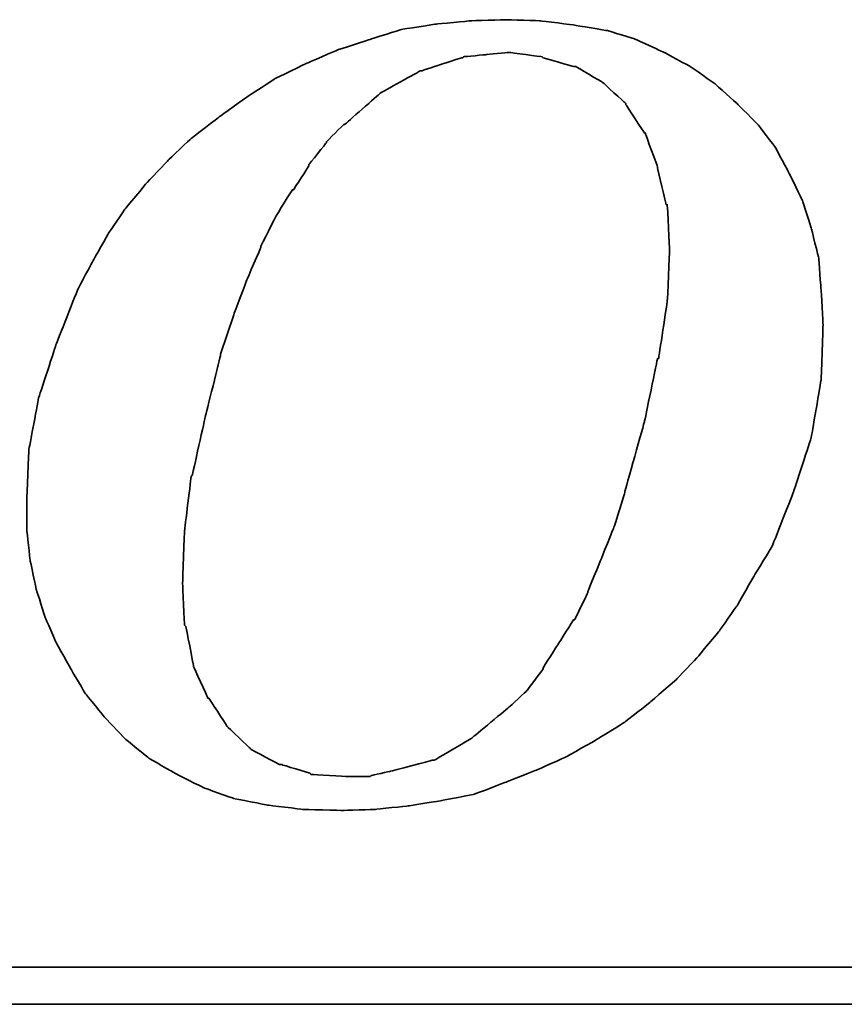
# Model space of a CAD drawing. Header units: millimetres. Extents: x 149 to 539, y -7 to 107.
# Tile 46 of 54: x 447.14 to 449.98, y 28.27 to 31.66. Entities that reach past the tile are written whole.
import ezdxf

# ---------------------------------------------------------------- set-up
doc = ezdxf.new("R2010")
doc.units = ezdxf.units.MM
doc.header["$LTSCALE"] = 0.1
doc.layers.add('DIM', color=4, linetype='CONTINUOUS')
doc.layers.add('layer 1', color=7, linetype='CONTINUOUS')

# ---------------------------------------------------------------- blocks, each defined once
blk = doc.blocks.new('TBI MOTION logo(完整正式版)')
at = {"layer": 'layer 1', "color": 22, "lineweight": 35}
for points, knots in [([(35.79625, -6.98375), (35.79625, -6.98375), (36.23125, -7.43875), (36.23125, -7.43875), (36.23125, -7.43875), (36.23125, -7.43875), (36.75625, -7.87125), (36.75625, -7.87125), (36.75625, -7.87125), (36.75625, -7.87125), (37.33125, -8.20375), (37.33125, -8.20375), (37.33125, -8.20375), (37.33125, -8.20375), (37.95625, -8.51875), (37.95625, -8.51875), (37.95625, -8.51875), (37.95625, -8.51875), (38.62625, -8.75875), (38.62625, -8.75875), (38.62625, -8.75875), (38.62625, -8.75875), (39.37125, -8.90375), (39.37125, -8.90375), (39.37125, -8.90375), (39.37125, -8.90375), (40.14125, -8.99875), (40.14125, -8.99875), (40.14125, -8.99875), (40.14125, -8.99875), (41.02625, -9.02375), (41.02625, -9.02375), (41.02625, -9.02375), (41.02625, -9.02375), (41.74625, -8.99875), (41.74625, -8.99875), (41.74625, -8.99875), (41.74625, -8.99875), (42.46625, -8.92375), (42.46625, -8.92375), (42.46625, -8.92375), (42.46625, -8.92375), (43.21125, -8.80625), (43.21125, -8.80625), (43.21125, -8.80625), (43.21125, -8.80625), (43.93125, -8.66375), (43.93125, -8.66375), (43.93125, -8.66375), (43.93125, -8.66375), (44.62625, -8.39875), (44.62625, -8.39875), (44.62625, -8.39875), (44.62625, -8.39875), (45.29625, -8.13375), (45.29625, -8.13375), (45.29625, -8.13375), (45.29625, -8.13375), (45.94625, -7.84375), (45.94625, -7.84375), (45.94625, -7.84375), (45.94625, -7.84375), (46.61625, -7.46375), (46.61625, -7.46375), (46.61625, -7.46375), (46.61625, -7.46375), (47.24125, -7.07875), (47.24125, -7.07875), (47.24125, -7.07875), (47.24125, -7.07875), (47.81625, -6.62375), (47.81625, -6.62375), (47.81625, -6.62375), (47.81625, -6.62375), (48.36875, -6.14375), (48.36875, -6.14375), (48.36875, -6.14375), (48.36875, -6.14375), (48.84625, -5.64125), (48.84625, -5.64125), (48.84625, -5.64125), (48.84625, -5.64125), (49.32625, -5.06375), (49.32625, -5.06375), (49.32625, -5.06375), (49.32625, -5.06375), (49.71125, -4.51374), (49.71125, -4.51374), (49.71125, -4.51374), (49.71125, -4.51374), (50.09625, -3.83874), (50.09625, -3.83874), (50.09625, -3.83874), (50.09625, -3.83874), (50.48125, -3.21374), (50.48125, -3.21374), (50.48125, -3.21374), (50.48125, -3.21374), (50.96125, -1.99125), (50.96125, -1.99125), (50.96125, -1.99125), (50.96125, -1.99125), (51.34375, -0.81875), (51.34375, -0.81875), (51.34375, -0.81875), (51.34375, -0.81875), (51.56125, 0.45624), (51.56125, 0.45624), (51.56125, 0.45624), (51.56125, 0.45624), (51.60625, 1.67624), (51.60625, 1.67624), (51.60625, 1.67624), (51.60625, 1.67624), (51.56125, 2.44625), (51.56125, 2.44625), (51.56125, 2.44625), (51.56125, 2.44625), (51.51125, 3.14125), (51.51125, 3.14125), (51.51125, 3.14125), (51.51125, 3.14125), (51.34375, 3.81125), (51.34375, 3.81125), (51.34375, 3.81125), (51.34375, 3.81125), (51.15125, 4.41125), (51.15125, 4.41125), (51.15125, 4.41125), (51.15125, 4.41125), (50.86125, 5.01125), (50.86125, 5.01125), (50.86125, 5.01125), (50.86125, 5.01125), (50.55125, 5.58875), (50.55125, 5.58875), (50.55125, 5.58875), (50.55125, 5.58875), (50.16625, 6.09125), (50.16625, 6.09125), (50.16625, 6.09125), (50.16625, 6.09125), (49.71125, 6.54875), (49.71125, 6.54875), (49.71125, 6.54875), (49.71125, 6.54875), (49.23125, 6.98125), (49.23125, 6.98125), (49.23125, 6.98125), (49.23125, 6.98125), (48.67875, 7.36625), (48.67875, 7.36625), (48.67875, 7.36625), (48.67875, 7.36625), (48.10375, 7.67625), (48.10375, 7.67625), (48.10375, 7.67625), (48.10375, 7.67625), (47.48125, 7.96375), (47.48125, 7.96375), (47.48125, 7.96375), (47.48125, 7.96375), (46.85625, 8.15625), (46.85625, 8.15625), (46.85625, 8.15625), (46.85625, 8.15625), (46.13625, 8.27624), (46.13625, 8.27624), (46.13625, 8.27624), (46.13625, 8.27624), (45.39125, 8.37125), (45.39125, 8.37125), (45.39125, 8.37125), (45.39125, 8.37125), (44.62625, 8.39624), (44.62625, 8.39624), (44.62625, 8.39624), (44.62625, 8.39624), (43.83625, 8.37125), (43.83625, 8.37125), (43.83625, 8.37125), (43.83625, 8.37125), (43.09125, 8.30125), (43.09125, 8.30125), (43.09125, 8.30125), (43.09125, 8.30125), (42.32125, 8.18125), (42.32125, 8.18125), (42.32125, 8.18125), (42.32125, 8.18125), (41.62875, 7.96375), (41.62875, 7.96375), (41.62875, 7.96375), (41.62875, 7.96375), (40.90625, 7.72625), (40.90625, 7.72625), (40.90625, 7.72625), (40.90625, 7.72625), (40.23624, 7.43625), (40.23624, 7.43625), (40.23624, 7.43625), (40.23624, 7.43625), (39.54124, 7.10125), (39.54124, 7.10125), (39.54124, 7.10125), (39.54124, 7.10125), (38.91625, 6.69125), (38.91625, 6.69125), (38.91625, 6.69125), (38.91625, 6.69125), (38.31625, 6.26125), (38.31625, 6.26125), (38.31625, 6.26125), (38.31625, 6.26125), (37.69125, 5.78125), (37.69125, 5.78125), (37.69125, 5.78125), (37.69125, 5.78125), (37.18625, 5.30125), (37.18625, 5.30125), (37.18625, 5.30125), (37.18625, 5.30125), (36.70625, 4.79624), (36.70625, 4.79624), (36.70625, 4.79624), (36.70625, 4.79624), (36.23125, 4.22125), (36.23125, 4.22125), (36.23125, 4.22125), (36.23125, 4.22125), (35.87124, 3.69375), (35.87124, 3.69375), (35.87124, 3.69375), (35.87124, 3.69375), (35.53125, 3.09125), (35.53125, 3.09125), (35.53125, 3.09125), (35.53125, 3.09125), (35.19875, 2.47125), (35.19875, 2.47125), (35.19875, 2.47125), (35.19875, 2.47125), (34.71625, 1.24625), (34.71625, 1.24625), (34.71625, 1.24625), (34.71625, 1.24625), (34.33125, 0.06874), (34.33125, 0.06874), (34.33125, 0.06874), (34.33125, 0.06874), (34.11625, -1.07875), (34.11625, -1.07875), (34.11625, -1.07875), (34.11625, -1.07875), (34.07125, -2.15875), (34.07125, -2.15875), (34.07125, -2.15875), (34.07125, -2.15875), (34.07125, -2.85375), (34.07125, -2.85375), (34.07125, -2.85375), (34.07125, -2.85375), (34.14125, -3.50375), (34.14125, -3.50375), (34.14125, -3.50375), (34.14125, -3.50375), (34.28625, -4.17375), (34.28625, -4.17375), (34.28625, -4.17375), (34.28625, -4.17375), (34.47625, -4.77624), (34.47625, -4.77624), (34.47625, -4.77624), (34.47625, -4.77624), (34.71625, -5.32625), (34.71625, -5.32625), (34.71625, -5.32625), (34.71625, -5.32625), (35.05375, -5.92875), (35.05375, -5.92875), (35.05375, -5.92875), (35.05375, -5.92875), (35.36375, -6.45375), (35.36375, -6.45375), (35.36375, -6.45375), (35.36375, -6.45375), (35.79625, -6.98375), (35.79625, -6.98375)], [0, 0, 0, 0, 0.01388889, 0.01388889, 0.01388889, 0.0138889, 0.02777778, 0.02777778, 0.02777778, 0.02777779, 0.04166667, 0.04166667, 0.04166667, 0.04166668, 0.05555556, 0.05555556, 0.05555556, 0.05555557, 0.06944444, 0.06944444, 0.06944444, 0.06944445, 0.08333333, 0.08333333, 0.08333333, 0.08333334, 0.09722222, 0.09722222, 0.09722222, 0.09722223, 0.11111111, 0.11111111, 0.11111111, 0.11111112, 0.125, 0.125, 0.125, 0.12500001, 0.13888889, 0.13888889, 0.13888889, 0.1388889, 0.15277778, 0.15277778, 0.15277778, 0.15277779, 0.16666667, 0.16666667, 0.16666667, 0.16666668, 0.18055556, 0.18055556, 0.18055556, 0.18055557, 0.19444444, 0.19444444, 0.19444444, 0.19444445, 0.20833333, 0.20833333, 0.20833333, 0.20833334, 0.22222222, 0.22222222, 0.22222222, 0.22222223, 0.23611111, 0.23611111, 0.23611111, 0.23611112, 0.25, 0.25, 0.25, 0.25000001, 0.26388889, 0.26388889, 0.26388889, 0.2638889, 0.27777778, 0.27777778, 0.27777778, 0.27777779, 0.29166667, 0.29166667, 0.29166667, 0.29166668, 0.30555556, 0.30555556, 0.30555556, 0.30555557, 0.31944444, 0.31944444, 0.31944444, 0.31944445, 0.33333333, 0.33333333, 0.33333333, 0.33333334, 0.34722222, 0.34722222, 0.34722222, 0.34722223, 0.36111111, 0.36111111, 0.36111111, 0.36111112, 0.375, 0.375, 0.375, 0.37500001, 0.38888889, 0.38888889, 0.38888889, 0.3888889, 0.40277778, 0.40277778, 0.40277778, 0.40277779, 0.41666667, 0.41666667, 0.41666667, 0.41666668, 0.43055556, 0.43055556, 0.43055556, 0.43055557, 0.44444444, 0.44444444, 0.44444444, 0.44444445, 0.45833333, 0.45833333, 0.45833333, 0.45833334, 0.47222222, 0.47222222, 0.47222222, 0.47222223, 0.48611111, 0.48611111, 0.48611111, 0.48611112, 0.5, 0.5, 0.5, 0.50000001, 0.51388889, 0.51388889, 0.51388889, 0.5138889, 0.52777778, 0.52777778, 0.52777778, 0.52777779, 0.54166667, 0.54166667, 0.54166667, 0.54166668, 0.55555556, 0.55555556, 0.55555556, 0.55555557, 0.56944444, 0.56944444, 0.56944444, 0.56944445, 0.58333333, 0.58333333, 0.58333333, 0.58333334, 0.59722222, 0.59722222, 0.59722222, 0.59722223, 0.61111111, 0.61111111, 0.61111111, 0.61111112, 0.625, 0.625, 0.625, 0.62500001, 0.63888889, 0.63888889, 0.63888889, 0.6388889, 0.65277778, 0.65277778, 0.65277778, 0.65277779, 0.66666667, 0.66666667, 0.66666667, 0.66666668, 0.68055556, 0.68055556, 0.68055556, 0.68055557, 0.69444444, 0.69444444, 0.69444444, 0.69444445, 0.70833333, 0.70833333, 0.70833333, 0.70833334, 0.72222222, 0.72222222, 0.72222222, 0.72222223, 0.73611111, 0.73611111, 0.73611111, 0.73611112, 0.75, 0.75, 0.75, 0.75000001, 0.76388889, 0.76388889, 0.76388889, 0.7638889, 0.77777778, 0.77777778, 0.77777778, 0.77777779, 0.79166667, 0.79166667, 0.79166667, 0.79166668, 0.80555556, 0.80555556, 0.80555556, 0.80555557, 0.81944444, 0.81944444, 0.81944444, 0.81944445, 0.83333333, 0.83333333, 0.83333333, 0.83333334, 0.84722222, 0.84722222, 0.84722222, 0.84722223, 0.86111111, 0.86111111, 0.86111111, 0.86111112, 0.875, 0.875, 0.875, 0.87500001, 0.88888889, 0.88888889, 0.88888889, 0.8888889, 0.90277778, 0.90277778, 0.90277778, 0.90277779, 0.91666667, 0.91666667, 0.91666667, 0.91666668, 0.93055556, 0.93055556, 0.93055556, 0.93055557, 0.94444444, 0.94444444, 0.94444444, 0.94444445, 0.95833333, 0.95833333, 0.95833333, 0.95833334, 0.97222222, 0.97222222, 0.97222222, 0.97222223, 0.98611111, 0.98611111, 0.98611111, 0.98611112, 1, 1, 1, 1]), ([(38.33875, 1.03124), (38.33875, 1.03124), (38.62625, 1.89625), (38.62625, 1.89625), (38.62625, 1.89625), (38.62625, 1.89625), (38.91625, 2.66375), (38.91625, 2.66375), (38.91625, 2.66375), (38.91625, 2.66375), (39.22625, 3.38125), (39.22625, 3.38125), (39.22625, 3.38125), (39.22625, 3.38125), (39.22625, 3.40624), (39.22625, 3.40624), (39.22625, 3.40624), (39.22625, 3.40624), (39.56124, 4.07624), (39.56124, 4.07624), (39.56124, 4.07624), (39.56124, 4.07624), (39.92125, 4.65125), (39.92125, 4.65125), (39.92125, 4.65125), (39.92125, 4.65125), (39.94625, 4.65125), (39.94625, 4.65125), (39.94625, 4.65125), (39.94625, 4.65125), (40.28125, 5.17875), (40.28125, 5.17875), (40.28125, 5.17875), (40.28125, 5.17875), (40.28125, 5.20375), (40.28125, 5.20375), (40.28125, 5.20375), (40.28125, 5.20375), (40.66875, 5.68625), (40.66875, 5.68625), (40.66875, 5.68625), (40.66875, 5.68625), (40.66875, 5.70625), (40.66875, 5.70625), (40.66875, 5.70625), (40.66875, 5.70625), (41.05124, 6.09125), (41.05124, 6.09125), (41.05124, 6.09125), (41.05124, 6.09125), (41.07625, 6.09125), (41.07625, 6.09125), (41.07625, 6.09125), (41.07625, 6.09125), (41.84125, 6.76625), (41.84125, 6.76625), (41.84125, 6.76625), (41.84125, 6.76625), (41.86625, 6.78625), (41.86625, 6.78625), (41.86625, 6.78625), (41.86625, 6.78625), (42.73125, 7.26624), (42.73125, 7.26624), (42.73125, 7.26624), (42.73125, 7.26624), (42.75625, 7.26624), (42.75625, 7.26624), (42.75625, 7.26624), (42.75625, 7.26624), (43.18625, 7.41125), (43.18625, 7.41125), (43.18625, 7.41125), (43.18625, 7.41125), (43.64125, 7.55625), (43.64125, 7.55625), (43.64125, 7.55625), (43.64125, 7.55625), (43.66625, 7.55625), (43.66625, 7.55625), (43.66625, 7.55625), (43.66625, 7.55625), (43.69125, 7.58124), (43.69125, 7.58124), (43.69125, 7.58124), (43.69125, 7.58124), (44.19125, 7.62625), (44.19125, 7.62625), (44.19125, 7.62625), (44.19125, 7.62625), (44.67125, 7.67625), (44.67125, 7.67625), (44.67125, 7.67625), (44.67125, 7.67625), (44.69625, 7.67625), (44.69625, 7.67625), (44.69625, 7.67625), (44.69625, 7.67625), (45.41875, 7.58124), (45.41875, 7.58124), (45.41875, 7.58124), (45.41875, 7.58124), (45.44125, 7.55625), (45.44125, 7.55625), (45.44125, 7.55625), (45.44125, 7.55625), (46.11125, 7.36625), (46.11125, 7.36625), (46.11125, 7.36625), (46.11125, 7.36625), (46.13625, 7.36625), (46.13625, 7.36625), (46.13625, 7.36625), (46.13625, 7.36625), (46.15875, 7.36625), (46.15875, 7.36625), (46.15875, 7.36625), (46.15875, 7.36625), (46.73625, 7.02624), (46.73625, 7.02624), (46.73625, 7.02624), (46.73625, 7.02624), (46.76125, 7.00624), (46.76125, 7.00624), (46.76125, 7.00624), (46.76125, 7.00624), (47.24125, 6.57124), (47.24125, 6.57124), (47.24125, 6.57124), (47.24125, 6.57124), (47.26625, 6.54875), (47.26625, 6.54875), (47.26625, 6.54875), (47.26625, 6.54875), (47.26625, 6.52375), (47.26625, 6.52375), (47.26625, 6.52375), (47.26625, 6.52375), (47.67375, 5.89875), (47.67375, 5.89875), (47.67375, 5.89875), (47.67375, 5.89875), (47.69625, 5.89875), (47.69625, 5.89875), (47.69625, 5.89875), (47.69625, 5.89875), (47.69625, 5.87625), (47.69625, 5.87625), (47.69625, 5.87625), (47.69625, 5.87625), (47.96125, 5.15625), (47.96125, 5.15625), (47.96125, 5.15625), (47.96125, 5.15625), (47.96125, 5.13125), (47.96125, 5.13125), (47.96125, 5.13125), (47.96125, 5.13125), (48.15125, 4.31875), (48.15125, 4.31875), (48.15125, 4.31875), (48.15125, 4.31875), (48.17625, 4.31875), (48.17625, 4.31875), (48.17625, 4.31875), (48.17625, 4.31875), (48.17625, 4.29125), (48.17625, 4.29125), (48.17625, 4.29125), (48.17625, 4.29125), (48.22625, 3.33125), (48.22625, 3.33125), (48.22625, 3.33125), (48.22625, 3.33125), (48.22625, 3.30875), (48.22625, 3.30875), (48.22625, 3.30875), (48.22625, 3.30875), (48.17625, 2.20624), (48.17625, 2.20624), (48.17625, 2.20624), (48.17625, 2.20624), (48.17625, 2.18124), (48.17625, 2.18124), (48.17625, 2.18124), (48.17625, 2.18124), (47.98375, 0.93624), (47.98375, 0.93624), (47.98375, 0.93624), (47.98375, 0.93624), (47.96125, 0.93624), (47.96125, 0.93624), (47.96125, 0.93624), (47.96125, 0.93624), (47.67375, -0.45874), (47.67375, -0.45874), (47.67375, -0.45874), (47.67375, -0.45874), (47.24125, -1.99125), (47.24125, -1.99125), (47.24125, -1.99125), (47.24125, -1.99125), (47.24125, -2.01874), (47.24125, -2.01874), (47.24125, -2.01874), (47.24125, -2.01874), (47.00125, -2.78375), (47.00125, -2.78375), (47.00125, -2.78375), (47.00125, -2.78375), (46.71125, -3.50375), (46.71125, -3.50375), (46.71125, -3.50375), (46.71125, -3.50375), (46.42625, -4.19875), (46.42625, -4.19875), (46.42625, -4.19875), (46.42625, -4.19875), (46.42625, -4.22375), (46.42625, -4.22375), (46.42625, -4.22375), (46.42625, -4.22375), (46.13625, -4.82374), (46.13625, -4.82374), (46.13625, -4.82374), (46.13625, -4.82374), (46.11125, -4.82374), (46.11125, -4.82374), (46.11125, -4.82374), (46.11125, -4.82374), (45.77625, -5.35125), (45.77625, -5.35125), (45.77625, -5.35125), (45.77625, -5.35125), (45.44125, -5.87875), (45.44125, -5.87875), (45.44125, -5.87875), (45.44125, -5.87875), (45.44125, -5.90375), (45.44125, -5.90375), (45.44125, -5.90375), (45.44125, -5.90375), (45.10625, -6.35875), (45.10625, -6.35875), (45.10625, -6.35875), (45.10625, -6.35875), (45.08125, -6.38375), (45.08125, -6.38375), (45.08125, -6.38375), (45.08125, -6.38375), (44.69625, -6.74375), (44.69625, -6.74375), (44.69625, -6.74375), (44.69625, -6.74375), (43.88375, -7.41625), (43.88375, -7.41625), (43.88375, -7.41625), (43.88375, -7.41625), (43.85625, -7.43875), (43.85625, -7.43875), (43.85625, -7.43875), (43.85625, -7.43875), (43.04125, -7.91875), (43.04125, -7.91875), (43.04125, -7.91875), (43.04125, -7.91875), (43.01625, -7.91875), (43.01625, -7.91875), (43.01625, -7.91875), (43.01625, -7.91875), (42.99625, -7.91875), (42.99625, -7.91875), (42.99625, -7.91875), (42.99625, -7.91875), (42.08125, -8.15875), (42.08125, -8.15875), (42.08125, -8.15875), (42.08125, -8.15875), (41.65125, -8.25625), (41.65125, -8.25625), (41.65125, -8.25625), (41.65125, -8.25625), (41.62875, -8.27875), (41.62875, -8.27875), (41.62875, -8.27875), (41.62875, -8.27875), (41.60125, -8.27875), (41.60125, -8.27875), (41.60125, -8.27875), (41.60125, -8.27875), (41.12125, -8.27875), (41.12125, -8.27875), (41.12125, -8.27875), (41.12125, -8.27875), (40.35624, -8.23125), (40.35624, -8.23125), (40.35624, -8.23125), (40.35624, -8.23125), (40.33125, -8.23125), (40.33125, -8.23125), (40.33125, -8.23125), (40.33125, -8.23125), (40.30625, -8.20375), (40.30625, -8.20375), (40.30625, -8.20375), (40.30625, -8.20375), (39.68375, -8.01375), (39.68375, -8.01375), (39.68375, -8.01375), (39.68375, -8.01375), (39.66124, -8.01375), (39.66124, -8.01375), (39.66124, -8.01375), (39.66124, -8.01375), (39.63625, -8.01375), (39.63625, -8.01375), (39.63625, -8.01375), (39.63625, -8.01375), (39.01125, -7.67875), (39.01125, -7.67875), (39.01125, -7.67875), (39.01125, -7.67875), (38.98875, -7.65375), (38.98875, -7.65375), (38.98875, -7.65375), (38.98875, -7.65375), (38.48625, -7.17375), (38.48625, -7.17375), (38.48625, -7.17375), (38.48625, -7.17375), (38.45875, -7.14875), (38.45875, -7.14875), (38.45875, -7.14875), (38.45875, -7.14875), (38.45875, -7.12875), (38.45875, -7.12875), (38.45875, -7.12875), (38.45875, -7.12875), (38.07625, -6.54875), (38.07625, -6.54875), (38.07625, -6.54875), (38.07625, -6.54875), (38.05125, -6.54875), (38.05125, -6.54875), (38.05125, -6.54875), (38.05125, -6.54875), (38.05125, -6.52875), (38.05125, -6.52875), (38.05125, -6.52875), (38.05125, -6.52875), (37.74125, -5.85375), (37.74125, -5.85375), (37.74125, -5.85375), (37.74125, -5.85375), (37.74125, -5.82875), (37.74125, -5.82875), (37.74125, -5.82875), (37.74125, -5.82875), (37.57375, -4.96875), (37.57375, -4.96875), (37.57375, -4.96875), (37.57375, -4.96875), (37.54625, -4.94375), (37.54625, -4.94375), (37.54625, -4.94375), (37.54625, -4.94375), (37.50125, -4.03375), (37.50125, -4.03375), (37.50125, -4.03375), (37.50125, -4.03375), (37.50125, -4.00875), (37.50125, -4.00875), (37.50125, -4.00875), (37.50125, -4.00875), (37.54625, -2.85375), (37.54625, -2.85375), (37.54625, -2.85375), (37.54625, -2.85375), (37.69125, -1.65875), (37.69125, -1.65875), (37.69125, -1.65875), (37.69125, -1.65875), (37.71624, -1.63375), (37.71624, -1.63375), (37.71624, -1.63375), (37.71624, -1.63375), (38.00375, -0.33875), (38.00375, -0.33875), (38.00375, -0.33875), (38.00375, -0.33875), (38.33875, 1.00624), (38.33875, 1.00624), (38.33875, 1.00624), (38.33875, 1.00624), (38.33875, 1.03124), (38.33875, 1.03124)], [0, 0, 0, 0, 0.01010101, 0.01010101, 0.01010101, 0.01010102, 0.02020202, 0.02020202, 0.02020202, 0.02020203, 0.03030303, 0.03030303, 0.03030303, 0.03030304, 0.04040404, 0.04040404, 0.04040404, 0.04040405, 0.05050505, 0.05050505, 0.05050505, 0.05050506, 0.06060606, 0.06060606, 0.06060606, 0.06060607, 0.07070707, 0.07070707, 0.07070707, 0.07070708, 0.08080808, 0.08080808, 0.08080808, 0.08080809, 0.09090909, 0.09090909, 0.09090909, 0.0909091, 0.1010101, 0.1010101, 0.1010101, 0.10101011, 0.11111111, 0.11111111, 0.11111111, 0.11111112, 0.12121212, 0.12121212, 0.12121212, 0.12121213, 0.13131313, 0.13131313, 0.13131313, 0.13131314, 0.14141414, 0.14141414, 0.14141414, 0.14141415, 0.15151515, 0.15151515, 0.15151515, 0.15151516, 0.16161616, 0.16161616, 0.16161616, 0.16161617, 0.17171717, 0.17171717, 0.17171717, 0.17171718, 0.18181818, 0.18181818, 0.18181818, 0.18181819, 0.19191919, 0.19191919, 0.19191919, 0.1919192, 0.2020202, 0.2020202, 0.2020202, 0.20202021, 0.21212121, 0.21212121, 0.21212121, 0.21212122, 0.22222222, 0.22222222, 0.22222222, 0.22222223, 0.23232323, 0.23232323, 0.23232323, 0.23232324, 0.24242424, 0.24242424, 0.24242424, 0.24242425, 0.25252525, 0.25252525, 0.25252525, 0.25252526, 0.26262626, 0.26262626, 0.26262626, 0.26262627, 0.27272727, 0.27272727, 0.27272727, 0.27272728, 0.28282828, 0.28282828, 0.28282828, 0.28282829, 0.29292929, 0.29292929, 0.29292929, 0.2929293, 0.3030303, 0.3030303, 0.3030303, 0.30303031, 0.31313131, 0.31313131, 0.31313131, 0.31313132, 0.32323232, 0.32323232, 0.32323232, 0.32323233, 0.33333333, 0.33333333, 0.33333333, 0.33333334, 0.34343434, 0.34343434, 0.34343434, 0.34343435, 0.35353535, 0.35353535, 0.35353535, 0.35353536, 0.36363636, 0.36363636, 0.36363636, 0.36363637, 0.37373737, 0.37373737, 0.37373737, 0.37373738, 0.38383838, 0.38383838, 0.38383838, 0.38383839, 0.39393939, 0.39393939, 0.39393939, 0.3939394, 0.4040404, 0.4040404, 0.4040404, 0.40404041, 0.41414141, 0.41414141, 0.41414141, 0.41414142, 0.42424242, 0.42424242, 0.42424242, 0.42424243, 0.43434343, 0.43434343, 0.43434343, 0.43434344, 0.44444444, 0.44444444, 0.44444444, 0.44444445, 0.45454545, 0.45454545, 0.45454545, 0.45454546, 0.46464646, 0.46464646, 0.46464646, 0.46464647, 0.47474747, 0.47474747, 0.47474747, 0.47474748, 0.48484848, 0.48484848, 0.48484848, 0.48484849, 0.49494949, 0.49494949, 0.49494949, 0.4949495, 0.50505051, 0.50505051, 0.50505051, 0.50505052, 0.51515152, 0.51515152, 0.51515152, 0.51515153, 0.52525253, 0.52525253, 0.52525253, 0.52525254, 0.53535354, 0.53535354, 0.53535354, 0.53535355, 0.54545455, 0.54545455, 0.54545455, 0.54545456, 0.55555556, 0.55555556, 0.55555556, 0.55555557, 0.56565657, 0.56565657, 0.56565657, 0.56565658, 0.57575758, 0.57575758, 0.57575758, 0.57575759, 0.58585859, 0.58585859, 0.58585859, 0.5858586, 0.5959596, 0.5959596, 0.5959596, 0.59595961, 0.60606061, 0.60606061, 0.60606061, 0.60606062, 0.61616162, 0.61616162, 0.61616162, 0.61616163, 0.62626263, 0.62626263, 0.62626263, 0.62626264, 0.63636364, 0.63636364, 0.63636364, 0.63636365, 0.64646465, 0.64646465, 0.64646465, 0.64646466, 0.65656566, 0.65656566, 0.65656566, 0.65656567, 0.66666667, 0.66666667, 0.66666667, 0.66666668, 0.67676768, 0.67676768, 0.67676768, 0.67676769, 0.68686869, 0.68686869, 0.68686869, 0.6868687, 0.6969697, 0.6969697, 0.6969697, 0.69696971, 0.70707071, 0.70707071, 0.70707071, 0.70707072, 0.71717172, 0.71717172, 0.71717172, 0.71717173, 0.72727273, 0.72727273, 0.72727273, 0.72727274, 0.73737374, 0.73737374, 0.73737374, 0.73737375, 0.74747475, 0.74747475, 0.74747475, 0.74747476, 0.75757576, 0.75757576, 0.75757576, 0.75757577, 0.76767677, 0.76767677, 0.76767677, 0.76767678, 0.77777778, 0.77777778, 0.77777778, 0.77777779, 0.78787879, 0.78787879, 0.78787879, 0.7878788, 0.7979798, 0.7979798, 0.7979798, 0.79797981, 0.80808081, 0.80808081, 0.80808081, 0.80808082, 0.81818182, 0.81818182, 0.81818182, 0.81818183, 0.82828283, 0.82828283, 0.82828283, 0.82828284, 0.83838384, 0.83838384, 0.83838384, 0.83838385, 0.84848485, 0.84848485, 0.84848485, 0.84848486, 0.85858586, 0.85858586, 0.85858586, 0.85858587, 0.86868687, 0.86868687, 0.86868687, 0.86868688, 0.87878788, 0.87878788, 0.87878788, 0.87878789, 0.88888889, 0.88888889, 0.88888889, 0.8888889, 0.8989899, 0.8989899, 0.8989899, 0.89898991, 0.90909091, 0.90909091, 0.90909091, 0.90909092, 0.91919192, 0.91919192, 0.91919192, 0.91919193, 0.92929293, 0.92929293, 0.92929293, 0.92929294, 0.93939394, 0.93939394, 0.93939394, 0.93939395, 0.94949495, 0.94949495, 0.94949495, 0.94949496, 0.95959596, 0.95959596, 0.95959596, 0.95959597, 0.96969697, 0.96969697, 0.96969697, 0.96969698, 0.97979798, 0.97979798, 0.97979798, 0.97979799, 0.98989899, 0.98989899, 0.98989899, 0.989899, 1, 1, 1, 1]), ([(75.90875, -9.47875), (75.90875, -9.47875), (75.90875, -12.28625), (75.90875, -12.28625), (75.90875, -12.28625), (75.90875, -12.28625), (75.90875, -12.47875), (75.90875, -12.47875), (75.90875, -12.47875), (75.90875, -12.47875), (75.71625, -12.47875), (75.71625, -12.47875), (75.71625, -12.47875), (75.71625, -12.47875), (-88.32875, -12.47875), (-88.32875, -12.47875), (-88.32875, -12.47875), (-88.32875, -12.47875), (-88.32875, -13.29375), (-88.32875, -13.29375), (-88.32875, -13.29375), (-88.32875, -13.29375), (82.89125, -13.29375), (82.89125, -13.29375), (82.89125, -13.29375), (82.89125, -13.29375), (75.90875, -9.47875), (75.90875, -9.47875)], [0, 0, 0, 0, 0.14285714, 0.14285714, 0.14285714, 0.14285715, 0.28571429, 0.28571429, 0.28571429, 0.2857143, 0.42857143, 0.42857143, 0.42857143, 0.42857144, 0.57142857, 0.57142857, 0.57142857, 0.57142858, 0.71428571, 0.71428571, 0.71428571, 0.71428572, 0.85714286, 0.85714286, 0.85714286, 0.85714287, 1, 1, 1, 1])]:
    blk.add_open_spline(points, degree=3, knots=knots, dxfattribs=at)

msp = doc.modelspace()

# ---------------------------------------------------------------- block references
at = {"layer": 'DIM', "color": 7, "xscale": 0.1563722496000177, "yscale": 0.1563722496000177, "zscale": 0.1563722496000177}
msp.add_blockref('TBI MOTION logo(完整正式版)', (441.8387, 30.3475), dxfattribs=at)

doc.saveas('drawing.dxf')
